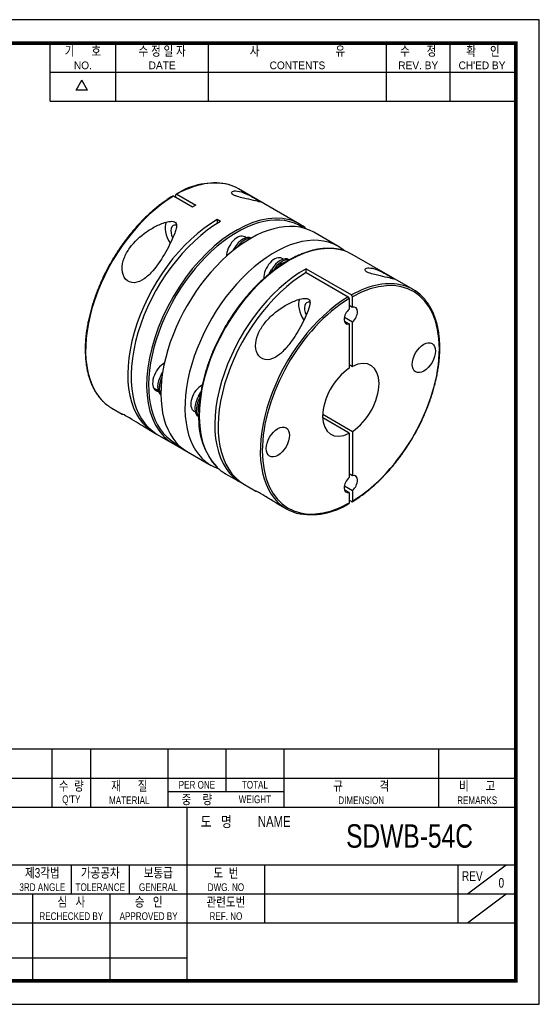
# Model space of a CAD drawing. Header units: millimetres. Extents: x 0 to 297, y 0 to 210.
# Tile 2 of 2: x 186 to 297, y 0 to 210. Entities that reach past the tile are written whole.
import ezdxf
from ezdxf.enums import TextEntityAlignment as Align

# ---------------------------------------------------------------- set-up
doc = ezdxf.new("R2010")
doc.units = ezdxf.units.MM
doc.header["$LTSCALE"] = 5
doc.layers.get('0').update_dxf_attribs({"linetype": 'CONTINUOUS'})
doc.layers.add('BM', color=2, linetype='CONTINUOUS')
doc.layers.add('D', color=7, linetype='CONTINUOUS')
doc.styles.get("Standard").update_dxf_attribs({"font": 'Gulim.ttf', "width": 0.8, "height": 3})

msp = doc.modelspace()

# ---------------------------------------------------------------- linework, layer by layer
for p, q in [((192.71392, 192.64074), (192.71392, 205)), ((206.72109, 192.64074), (206.72109, 205)), ((226.49591, 192.64074), (226.49591, 205)), ((264.39765, 192.64074), (264.39765, 205)), ((277.99284, 192.64074), (277.99284, 205)), ((192.71392, 198.82037), (291.58802, 198.82037)), ((198.25647, 194.97648), (199.49239, 197.11716)), ((200.72832, 194.97648), (199.49239, 197.11716)), ((200.72832, 194.97648), (198.25647, 194.97648)), ((192.71392, 192.64074), (291.58802, 192.64074)), ((292, 54.43705), (147.8086, 54.43705)), ((193.1259, 54.43705), (193.1259, 42.07779)), ((201.36541, 54.43705), (201.36541, 42.07779)), ((217.84443, 54.43705), (217.84443, 42.07779)), ((230.20369, 54.43705), (230.20369, 45.37359)), ((242.56295, 54.43705), (242.56295, 42.07779)), ((275.52098, 54.43705), (275.52098, 42.07779)), ((147.8086, 48.25742), (292, 48.25742)), ((217.84443, 45.37359), (242.56295, 45.37359)), ((147.8086, 42.07779), (292, 42.07779)), ((221.96418, 5), (221.96418, 42.07779)), ((147.8086, 29.71852), (292, 29.71852)), ((197.24565, 29.71852), (197.24565, 23.53889)), ((209.60492, 29.71852), (209.60492, 23.53889)), ((238.4432, 29.71852), (238.4432, 17.35926)), ((279.64074, 29.71852), (279.64074, 17.35926)), ((281.70061, 23.53889), (289.94012, 29.71852)), ((147.8086, 23.53889), (221.96418, 23.53889)), ((189.00615, 23.53889), (189.00615, 5)), ((205.48516, 23.53889), (205.48516, 5)), ((221.96418, 23.53889), (292, 23.53889)), ((281.70061, 17.35926), (289.94012, 23.53889)), ((147.8086, 17.35926), (292, 17.35926)), ((147.8086, 9.87984), (221.96418, 9.87984))]:
    msp.add_line(p, q)
msp.add_lwpolyline([(297, 210), (0, 210), (0, 0), (297, 0)], close=True)
msp.add_lwpolyline([(292, 205, 0.8, 0.8, 0), (5, 205, 0.8, 0.8, 0), (5, 5, 0.8, 0.8, 0), (292, 5, 0.8, 0.8, 0)], format="xyseb", close=True)
at = {"layer": 'BM', "linetype": 'Continuous'}
for p, q in [((223.06557, 170.04844), (219.03506, 172.37545)), ((219.53003, 172.08968), (219.53003, 172.66119)), ((219.74216, 172.7837), (223.77267, 170.45669)), ((245.89937, 166.40887), (232.88861, 173.92064)), ((229.07597, 166.99036), (228.36887, 167.39861)), ((228.36887, 167.39861), (228.36887, 166.56698)), ((254.06203, 161.69616), (248.93993, 164.6534)), ((234.53853, 163.50684), (234.23651, 163.68122)), ((231.66696, 160.70303), (231.97394, 161.23473)), ((232.18407, 161.11341), (231.97394, 161.23473)), ((270.11336, 152.42892), (257.10259, 159.94069)), ((242.48906, 158.9166), (242.18703, 159.09098)), ((243.73494, 158.77464), (243.67447, 158.80956)), ((239.44115, 155.80736), (239.92447, 156.64449)), ((240.2525, 156.4551), (239.92447, 156.64449)), ((247.27955, 156.88499), (256.96691, 151.29198)), ((247.27955, 156.06849), (247.27955, 156.88499)), ((247.27955, 156.06849), (256.2598, 150.88374)), ((256.47194, 150.51627), (256.47194, 148.2637)), ((257.17904, 148.67195), (257.17904, 150.92452)), ((256.47194, 149.0802), (257.17904, 148.67195)), ((257.17904, 145.50967), (255.45618, 146.50436)), ((255.45618, 145.68787), (256.47194, 145.10142)), ((256.47194, 145.10142), (256.47194, 135.64784)), ((257.17904, 136.05609), (257.17904, 145.50967)), ((216.41759, 134.29034), (216.72457, 134.82205)), ((256.47194, 136.46433), (257.17904, 136.05609)), ((216.62772, 134.16903), (216.41759, 134.29034)), ((214.78064, 131.48266), (215.73218, 130.93329)), ((224.36812, 129.7001), (224.85186, 130.53796)), ((224.69637, 129.51059), (224.36812, 129.7001)), ((205.88861, 127.15527), (208.09545, 125.88115)), ((223.38068, 126.51742), (223.68271, 126.34305)), ((224.42626, 125.33641), (224.36812, 125.36998)), ((250.82549, 125.86791), (257.17904, 122.19968)), ((256.47194, 121.79143), (250.82549, 125.05141)), ((212.45775, 123.36257), (214.86887, 121.97051)), ((257.17904, 122.19968), (257.17904, 112.7461)), ((215.57597, 121.56226), (218.89937, 119.6435)), ((218.57675, 119.82976), (227.06203, 114.93078)), ((256.47194, 121.79143), (256.47194, 112.33785)), ((230.10259, 113.17532), (233.42599, 111.25655)), ((257.17904, 112.7461), (256.47194, 113.15435)), ((234.1331, 110.8483), (236.5503, 109.45273)), ((255.45618, 110.57851), (257.17904, 109.58382)), ((256.47194, 109.17557), (255.45618, 109.76202)), ((257.17904, 109.58382), (257.17904, 107.33125)), ((256.47194, 109.17557), (256.47194, 106.923)), ((256.96691, 107.20873), (256.47194, 107.4945)), ((240.90799, 106.93682), (243.11336, 105.66355))]:
    msp.add_line(p, q, dxfattribs=at)
for centre, radius, start, end in [((227.63277, 160.20572), 14.9404, 78.1434234, 122.5531805), ((236.14161, 148.21657), 25.44825, 119.0808049, 120.9191951), ((256.7108, 150.89918), 0.46892, 3.0981562, 56.8961069), ((256.0037, 150.49093), 0.46892, 3.0981542, 56.896109), ((239.53469, 124.6847), 15.14314, 176.3157222, 221.7302643), ((248.36463, 119.39304), 14.95514, 258.2441862, 302.5378549)]:
    msp.add_arc(centre, radius, start, end, dxfattribs=at)
for centre, major_axis, start_param, end_param in [((219.38861, 150.53795), (-13.5, -23.38269), 3.289536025, 3.90847124), ((219.38861, 150.53795), (-13.5, -23.38269), 3.141592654, 3.289536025), ((219.38861, 150.53795), (13.5, 23.38269), 0.803917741, 2.995879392), ((232.39937, 143.02618), (13.5, 23.38269), 0.14998116, 2.988027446), ((232.61151, 142.90371), (-13.35, -23.12288), 3.088965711, 6.283185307), ((235.43993, 141.27072), (13.5, 23.38269), 0, 3.141592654), ((228.36887, 145.3532), (13.5, 23.38269), 0.785398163, 3.167784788), ((229.07597, 144.94495), (13.5, 23.38269), 0.785398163, 3.141592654), ((220.23714, 163.9285), (-2.125, 3.68061), 0.41192963, 1.673427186), ((220.23714, 163.9285), (1.25, -2.16506), 2.692636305, 4.606576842), ((232.39937, 143.02618), (13.5, 23.38269), 0, 0.14998116), ((232.39937, 143.02618), (13.5, 23.38269), 6.170332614, 6.283185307), ((240.56203, 138.31347), (13.5, 23.38269), 0, 3.254445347), ((232.61151, 160.86663), (1.625, 2.81458), 0, 2.35619449), ((233.84894, 160.1522), (-1.875, -3.2476), 3.178747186, 4.71238898), ((243.60259, 136.558), (13.5, 23.38269), 0.15279694, 2.994487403), ((234.2025, 159.94807), (-1.875, -3.2476), 3.404530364, 4.596553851), ((234.2025, 159.94807), (1.625, 2.81458), 0.646474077, 1.071424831), ((240.56203, 138.31347), (13.5, 23.38269), 6.170332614, 6.283185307), ((243.60259, 136.558), (13.5, 23.38269), 0, 0.15279694), ((240.56203, 156.27639), (1.625, 2.81458), 0, 2.416939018), ((241.79947, 155.56196), (-1.875, -3.2476), 3.141592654, 4.71238898), ((242.15302, 155.35784), (-1.875, -3.2476), 3.324080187, 4.687639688), ((242.15302, 155.35784), (1.625, 2.81458), 0.443993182, 1.279819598), ((246.92599, 134.63924), (13.5, 23.38269), 0.766878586, 3.167784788), ((247.6331, 134.23099), (13.5, 23.38269), 0.803917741, 3.141592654), ((256.82549, 128.92376), (-13.35, -23.12288), 0.80412585, 3.908263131), ((256.61336, 129.04623), (-13.5, -23.38269), 3.290700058, 3.90847124), ((256.61336, 129.04623), (-13.5, -23.38269), 2.995281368, 3.290700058), ((256.61336, 129.04623), (13.5, 23.38269), 0.803917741, 2.995281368), ((256.82549, 128.92376), (13.35, 23.12288), 0.80412585, 3.908263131), ((248.69376, 147.49906), (-2.125, 3.68061), 0.407866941, 1.675419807), ((248.69376, 147.49906), (1.25, -2.16506), 2.686135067, 4.606258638), ((256.82549, 146.88668), (1, 1.73205), 1.038078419, 3.674310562), ((256.82549, 146.88668), (-1, -1.73205), 1.038078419, 3.674310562), ((217.05516, 133.92225), (-1.75, -3.03109), 3.909157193, 6.283185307), ((256.82549, 128.92376), (-4.25, -7.36122), 0.844255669, 3.868133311), ((256.82549, 128.92376), (4.25, 7.36122), 0.844255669, 3.868133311), ((218.29259, 133.20781), (-1.875, -3.2476), 4.71238898, 6.246030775), ((218.64615, 133.00369), (-1.875, -3.2476), 4.82822411, 6.020247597), ((218.64615, 133.00369), (1.625, 2.81458), 2.070167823, 2.495118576), ((217.05516, 133.92225), (-1.75, -3.03109), 0, 0.251575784), ((225.00568, 129.33201), (1.625, 2.81458), 0.725362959, 3.141592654), ((219.38861, 150.53795), (13.5, 23.38269), 2.995879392, 3.141592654), ((226.24312, 128.61757), (-1.875, -3.2476), 4.71238898, 6.283185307), ((226.59667, 128.41345), (-1.875, -3.2476), 4.735715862, 6.099079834), ((226.59667, 128.41345), (1.625, 2.81458), 1.880412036, 2.674706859), ((232.39937, 143.02618), (13.5, 23.38269), 2.988027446, 3.254445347), ((232.61151, 142.90371), (-13.35, -23.12288), 0, 0.052626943), ((243.60259, 136.558), (13.5, 23.38269), 2.994487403, 3.141592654), ((256.82549, 110.96083), (1, 1.73205), 1.038078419, 3.674310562), ((256.82549, 110.96083), (-1, -1.73205), 1.038078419, 3.674310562), ((256.61336, 129.04623), (13.5, 23.38269), 2.995281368, 3.290700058)]:
    msp.add_ellipse(centre, major_axis=major_axis, ratio=0.577350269, start_param=start_param, end_param=end_param, dxfattribs=at)
for centre in [(272.38184, 137.90522), (241.26914, 119.9423)]:
    msp.add_ellipse(centre, major_axis=(1.75, 3.03109), ratio=0.577350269, dxfattribs=at)
for points, knots in [([(218.88369, 172.38832), (218.84358, 172.36469), (218.53018, 172.17986), (217.88361, 171.76728), (217.01053, 171.16932), (216.13282, 170.51935), (215.26487, 169.82903), (214.40515, 169.09711), (213.55635, 168.32591), (212.72002, 167.51689), (211.89797, 166.67183), (211.09191, 165.79252), (210.30354, 164.88083), (209.53451, 163.93873), (208.78643, 162.96819), (208.06089, 161.97129), (207.3594, 160.95015), (206.68346, 159.90692), (206.03448, 158.84382), (205.41384, 157.7631), (204.82285, 156.66706), (204.26277, 155.558), (203.73478, 154.43829), (203.24001, 153.31027), (202.77952, 152.17635), (202.35429, 151.03891), (201.96523, 149.90035), (201.61318, 148.76308), (201.29891, 147.62949), (201.0231, 146.50198), (200.78636, 145.38291), (200.58923, 144.27465), (200.43215, 143.17953), (200.3155, 142.09986), (200.23957, 141.03793), (200.20457, 139.99598), (200.21062, 138.97621), (200.25778, 137.98081), (200.346, 137.0119), (200.47516, 136.07158), (200.64504, 135.1619), (200.85532, 134.28486), (201.10561, 133.4424), (201.39537, 132.63639), (201.72399, 131.86872), (202.09078, 131.14089), (202.49464, 130.45541), (202.9356, 129.81063), (203.40889, 129.2199), (203.78923, 128.79443), (203.9949, 128.60497), (204.03496, 128.56815)], [0, 0, 0, 0, 0.00261366, 0.023767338, 0.044920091, 0.066070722, 0.0872189, 0.108364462, 0.12950737, 0.15064768, 0.171785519, 0.192921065, 0.214054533, 0.235186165, 0.256316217, 0.277444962, 0.298572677, 0.319699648, 0.340826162, 0.361952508, 0.38307897, 0.404205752, 0.425333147, 0.446461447, 0.467590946, 0.488721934, 0.509854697, 0.530989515, 0.552126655, 0.573266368, 0.594408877, 0.615554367, 0.636702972, 0.657854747, 0.67900965, 0.700167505, 0.721327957, 0.742490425, 0.763654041, 0.784817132, 0.805977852, 0.827133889, 0.848282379, 0.869419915, 0.890542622, 0.911646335, 0.932726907, 0.953780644, 0.97480486, 0.995798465, 1, 1, 1, 1]), ([(218.8831, 172.38914), (218.88373, 172.38952), (218.88436, 172.3899), (218.9241, 172.41289), (218.97903, 172.4078), (219.03506, 172.37545)], [0.4918787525, 0.4918787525, 0.4918787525, 0.4918787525, 0.5, 0.5, 1, 1, 1, 1]), ([(219.74216, 172.7837), (219.68613, 172.81605), (219.63134, 172.82115), (219.55308, 172.776), (219.53003, 172.72588), (219.53003, 172.66119)], [0, 0, 0, 0, 0.5, 0.5, 1, 1, 1, 1]), ([(233.07288, 173.38045), (232.53559, 173.51165), (232.10354, 173.53057), (231.62805, 173.40396), (231.50035, 173.33543), (231.3717, 173.1327), (231.36059, 172.99402), (231.6552, 172.72302), (231.81492, 172.62314), (232.21144, 172.44127), (232.43631, 172.36154), (233.09936, 172.15348), (233.53203, 172.04944), (234.75547, 171.76259), (235.47287, 171.60875), (236.69086, 171.32213), (237.19557, 171.18899), (237.60922, 171.09761), (237.68779, 171.08649), (237.6444, 171.15444), (237.51545, 171.23752), (236.99345, 171.54514), (236.60581, 171.76789), (235.79201, 172.22102), (235.38224, 172.44063), (234.24442, 173.00324), (233.61016, 173.24925), (233.07288, 173.38045)], [0, 0, 0, 0, 0.125, 0.125, 0.1875, 0.1875, 0.25, 0.25, 0.28125, 0.28125, 0.3125, 0.3125, 0.375, 0.375, 0.5, 0.5, 0.625, 0.625, 0.6875, 0.6875, 0.75, 0.75, 0.8125, 0.8125, 0.875, 0.875, 1, 1, 1, 1]), ([(209.6995, 161.3147), (209.21304, 160.63419), (208.80921, 159.916), (208.22894, 158.38489), (208.05492, 157.56627), (208.10924, 155.96804), (208.34423, 155.21015), (209.28502, 154.12677), (209.96698, 153.86034), (211.402, 153.95328), (212.12855, 154.28525), (213.46525, 155.2246), (214.06648, 155.81608), (215.72247, 157.72281), (216.61948, 159.14143), (218.15928, 161.86324), (218.83375, 163.20307), (219.42031, 164.8072), (219.52214, 165.12254), (219.6629, 165.7444), (219.70989, 166.05721), (219.62232, 166.49502), (219.56327, 166.63549), (219.33757, 166.86122), (219.16907, 166.93895), (218.58697, 167.04528), (218.15604, 166.97752), (216.93273, 166.69558), (216.15276, 166.37225), (214.66585, 165.64175), (213.94782, 165.21719), (211.89732, 163.79793), (210.67242, 162.67571), (209.6995, 161.3147)], [0, 0, 0, 0, 0.0625, 0.0625, 0.125, 0.125, 0.1875, 0.1875, 0.25, 0.25, 0.3125, 0.3125, 0.375, 0.375, 0.5, 0.5, 0.625, 0.625, 0.65625, 0.65625, 0.6875, 0.6875, 0.703125, 0.703125, 0.71875, 0.71875, 0.75, 0.75, 0.8125, 0.8125, 0.875, 0.875, 1, 1, 1, 1]), ([(254.8412, 160.87074), (254.79754, 160.88394), (254.53703, 160.96242), (253.98552, 161.07187), (253.23732, 161.18005), (252.45857, 161.23325), (251.66341, 161.23436), (250.85018, 161.18248), (250.02154, 161.07789), (249.17906, 160.92071), (248.32469, 160.71129), (247.46029, 160.45007), (246.58777, 160.13764), (245.70905, 159.77471), (244.82603, 159.3621), (243.94062, 158.90074), (243.05473, 158.39168), (242.17023, 157.83604), (241.28902, 157.23506), (240.41293, 156.59006), (239.54383, 155.90243), (238.68352, 155.17367), (237.83381, 154.40535), (236.99649, 153.59912), (236.1733, 152.75671), (235.36598, 151.87991), (234.57622, 150.9706), (233.80567, 150.03071), (233.05596, 149.06225), (232.32867, 148.06726), (231.62532, 147.04787), (230.94741, 146.00622), (230.29635, 144.94454), (229.67353, 143.86507), (229.08026, 142.7701), (228.51781, 141.66194), (227.98737, 140.54295), (227.49006, 139.41548), (227.02695, 138.28191), (226.59903, 137.14466), (226.20722, 136.0061), (225.85236, 134.86865), (225.53522, 133.7347), (225.25649, 132.60663), (225.0168, 131.48688), (224.81666, 130.37758), (224.65658, 129.28194), (224.53678, 128.19901), (224.45812, 127.14319), (224.42625, 126.27599), (224.42353, 125.81861), (224.42284, 125.65777)], [0, 0, 0, 0, 0.003499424, 0.024325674, 0.045176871, 0.066056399, 0.086965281, 0.107902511, 0.12886556, 0.149850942, 0.170854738, 0.191873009, 0.212902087, 0.233938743, 0.254980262, 0.276024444, 0.297069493, 0.318113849, 0.339156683, 0.360197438, 0.381235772, 0.402271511, 0.423304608, 0.444335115, 0.465363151, 0.486388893, 0.50741255, 0.52843436, 0.54945458, 0.570473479, 0.591491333, 0.612508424, 0.633525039, 0.654541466, 0.675557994, 0.696574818, 0.717592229, 0.738610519, 0.75962998, 0.7806509, 0.801673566, 0.822698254, 0.843725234, 0.864754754, 0.885787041, 0.906822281, 0.927860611, 0.948902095, 0.969946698, 0.990994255, 1, 1, 1, 1]), ([(265.06503, 154.90977), (265.33291, 154.84436), (265.5615, 154.78645), (265.9216, 154.69858), (266.0551, 154.6678), (266.1549, 154.67343), (266.12028, 154.71077), (265.79207, 154.91711), (265.48559, 155.09517), (264.73265, 155.52379), (264.30022, 155.7647), (263.50742, 156.17988), (263.13126, 156.36271), (262.10507, 156.80786), (261.53726, 156.97742), (260.59343, 157.10192), (260.21045, 157.06104), (259.88499, 156.82994), (259.81476, 156.72556), (259.90113, 156.50069), (259.96667, 156.41374), (260.21339, 156.2272), (260.40147, 156.12765), (261.02796, 155.87027), (261.49438, 155.74626), (262.33981, 155.53428), (262.74048, 155.44442), (263.87284, 155.18974), (264.52929, 155.0406), (265.06503, 154.90977)], [0, 0, 0, 0, 0.0625, 0.0625, 0.125, 0.125, 0.1875, 0.1875, 0.25, 0.25, 0.3125, 0.3125, 0.375, 0.375, 0.5, 0.5, 0.625, 0.625, 0.6875, 0.6875, 0.71875, 0.71875, 0.75, 0.75, 0.8125, 0.8125, 0.875, 0.875, 1, 1, 1, 1]), ([(244.16653, 141.41515), (245.14179, 142.77943), (245.93625, 144.17007), (246.96377, 146.19011), (247.27363, 146.84684), (247.80458, 148.13627), (248.04709, 148.77658), (248.1527, 149.70459), (248.15198, 150.01764), (247.85951, 150.38557), (247.70675, 150.47773), (247.33624, 150.57292), (247.12762, 150.57987), (246.50057, 150.5386), (246.09132, 150.438), (245.28513, 150.19103), (244.89223, 150.04065), (242.98109, 149.21377), (241.55908, 148.30477), (239.68449, 146.67942), (239.10478, 146.09168), (238.06148, 144.80085), (237.6003, 144.09806), (236.89116, 142.60744), (236.63983, 141.81275), (236.48288, 140.20939), (236.58772, 139.39631), (237.26683, 138.09806), (237.85311, 137.63605), (239.21785, 137.38517), (239.9691, 137.5794), (241.36369, 138.33849), (242.00127, 138.88208), (243.16195, 140.08319), (243.6789, 140.733), (244.16653, 141.41515)], [0, 0, 0, 0, 0.125, 0.125, 0.1875, 0.1875, 0.25, 0.25, 0.28125, 0.28125, 0.296875, 0.296875, 0.3125, 0.3125, 0.34375, 0.34375, 0.375, 0.375, 0.5, 0.5, 0.5625, 0.5625, 0.625, 0.625, 0.6875, 0.6875, 0.75, 0.75, 0.8125, 0.8125, 0.875, 0.875, 0.9375, 0.9375, 1, 1, 1, 1]), ([(257.11828, 107.19587), (257.15839, 107.2195), (257.47179, 107.40432), (258.11836, 107.81691), (258.99144, 108.41487), (259.86915, 109.06484), (260.7371, 109.75516), (261.59682, 110.48707), (262.44562, 111.25827), (263.28195, 112.06729), (264.104, 112.91236), (264.91006, 113.79167), (265.69843, 114.70335), (266.46746, 115.64546), (267.21554, 116.61599), (267.94108, 117.61289), (268.64256, 118.63404), (269.31851, 119.67726), (269.96749, 120.74036), (270.58813, 121.82108), (271.17912, 122.91713), (271.7392, 124.02618), (272.26719, 125.1459), (272.76196, 126.27391), (273.22245, 127.40783), (273.64768, 128.54528), (274.03674, 129.68383), (274.38879, 130.8211), (274.70306, 131.95469), (274.97887, 133.08221), (275.21561, 134.20128), (275.41274, 135.30954), (275.56982, 136.40466), (275.68647, 137.48432), (275.7624, 138.54625), (275.7974, 139.58821), (275.79135, 140.60797), (275.74419, 141.60338), (275.65597, 142.57229), (275.52681, 143.51261), (275.35693, 144.42229), (275.14664, 145.29933), (274.89636, 146.14179), (274.60659, 146.94779), (274.27798, 147.71547), (273.91119, 148.4433), (273.50733, 149.12877), (273.06637, 149.77358), (272.59307, 150.3642), (272.215, 150.78747), (272.01152, 150.97502), (271.97408, 151.00945)], [0, 0, 0, 0, 0.002614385, 0.023773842, 0.044932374, 0.066088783, 0.087242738, 0.108394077, 0.12954276, 0.150688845, 0.171832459, 0.192973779, 0.214113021, 0.235250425, 0.25638625, 0.277520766, 0.298654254, 0.319786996, 0.340919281, 0.362051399, 0.383183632, 0.404316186, 0.425449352, 0.446583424, 0.467718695, 0.488855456, 0.509993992, 0.531134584, 0.552277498, 0.573422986, 0.594571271, 0.615722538, 0.636876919, 0.658034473, 0.679195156, 0.70035879, 0.721525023, 0.742693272, 0.76386267, 0.785031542, 0.806198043, 0.827359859, 0.848514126, 0.869657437, 0.890785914, 0.911895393, 0.932981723, 0.954041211, 0.975071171, 0.996070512, 1, 1, 1, 1]), ([(212.46004, 123.36141), (211.88434, 123.69434), (211.27042, 124.07214), (209.96048, 124.87308), (209.27659, 125.27873), (208.34747, 125.7811), (208.10828, 125.88251), (208.08038, 125.8908), (208.07952, 125.89097), (208.07933, 125.89086)], [0.6973437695, 0.6973437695, 0.6973437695, 0.6973437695, 0.75, 0.75, 0.8125, 0.8125, 0.875, 0.875, 0.8786692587, 0.8786692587, 0.8786692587, 0.8786692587]), ([(240.91275, 106.93417), (240.83017, 106.98182), (240.74675, 107.03044), (239.96337, 107.49113), (239.22114, 107.95616), (237.8422, 108.78657), (237.26081, 109.11107), (236.65837, 109.41542), (236.53894, 109.46327), (236.53636, 109.46139)], [0.1174692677, 0.1174692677, 0.1174692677, 0.1174692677, 0.125, 0.125, 0.1875, 0.1875, 0.25, 0.25, 0.2983280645, 0.2983280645, 0.2983280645, 0.2983280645]), ([(236.53781, 109.4601), (236.54109, 109.45808), (236.54976, 109.45386), (236.57849, 109.44121), (236.59905, 109.43263), (236.62486, 109.42234)], [0.30202434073, 0.30202434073, 0.30202434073, 0.30202434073, 0.3125, 0.3125, 0.32382307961, 0.32382307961, 0.32382307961, 0.32382307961]), ([(256.96691, 107.20873), (257.02294, 107.17638), (257.07773, 107.17128), (257.156, 107.21643), (257.17904, 107.26655), (257.17904, 107.33125)], [0, 0, 0, 0, 0.5, 0.5, 1, 1, 1, 1]), ([(256.47194, 106.923), (256.47194, 106.8583), (256.44897, 106.80829), (256.40947, 106.78544), (256.40907, 106.78522), (256.40868, 106.78499)], [0, 0, 0, 0, 0.5, 0.5, 0.5050424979, 0.5050424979, 0.5050424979, 0.5050424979])]:
    msp.add_open_spline(points, degree=3, knots=knots, dxfattribs=at)
msp.add_open_spline([(208.0808, 125.88969), (208.08802, 125.88556), (208.12101, 125.871), (208.17575, 125.84915)], degree=3, dxfattribs=at)

# ---------------------------------------------------------------- texts
at = {"layer": 'D', "width": 0.8}
for s, height, p in [('기      호', 2.059877, (199.71751, 203.3521)), ('수 정 일 자', 2.059877, (216.6085, 203.3521)), ('사                           유', 2.0598771, (245.44678, 203.3521)), ('수      정', 2.059877, (271.19524, 203.3521)), ('확     인', 2.059877, (284.99642, 203.3521)), ('수  량', 2.059877, (197.24565, 46.60952)), ('재      질', 2.059877, (209.60492, 46.60952)), ('PER ONE', 1.647902, (224.02406, 46.8155)), ('TOTAL', 1.647902, (236.38332, 46.8155)), ('규             격', 2.0598771, (259.04197, 46.60952)), ('비      고', 2.059877, (283.76049, 46.60952)), ("Q'TY", 1.647902, (197.24565, 43.5197)), ('MATERIAL', 1.647902, (209.60492, 43.5197)), ('중    량', 2.059877, (224.02406, 43.72569)), ('WEIGHT', 1.647902, (236.38332, 43.72569)), ('DIMENSION', 1.647902, (259.04197, 43.5197)), ('REMARKS', 1.647902, (283.76049, 43.5197)), ('도   명', 2.307062, (228.14381, 38.98797)), ('NAME', 2.307062, (240.50307, 38.98797)), ('SDWB-54C', 5, (269.34135, 35.89816)), ('제3각법', 2.059877, (191.06602, 28.07062)), ('가공공차', 2.059877, (203.42529, 28.07062)), ('보통급', 2.059877, (215.78455, 28.07062)), ('도  번', 2.059877, (230.20369, 28.07062)), ('REV', 2.059877, (282.73055, 27.34967)), ('3RD ANGLE', 1.647902, (191.06602, 24.98081)), ('TOLERANCE', 1.647902, (203.42529, 24.98081)), ('GENERAL', 1.647902, (215.78455, 24.98081)), ('DWG. NO', 1.647902, (230.20369, 24.98081)), ('0', 2.05988, (288.91018, 25.90775)), ('심   사', 2.059877, (197.24565, 21.89099)), ('승   인', 2.059877, (213.72467, 21.89099)), ('관련도번', 2.059877, (230.20369, 21.89099)), ('REF. NO', 1.647902, (230.20369, 18.80118))]:
    msp.add_text(s, height=height, dxfattribs=at).set_placement(p, align=Align.MIDDLE)
at = {"layer": 'D'}
for s, p in [('NO.', (199.71751, 200.26228)), ('DATE', (216.6085, 200.26228)), ('CONTENTS', (245.44678, 200.26228)), ('REV. BY', (271.19524, 200.26228)), ("CH'ED BY", (284.79043, 200.26228))]:
    msp.add_text(s, height=1.647902, dxfattribs=at).set_placement(p, align=Align.MIDDLE)
at = {"layer": 'D', "width": 0.8}
for s, p in [('RECHECKED BY', (197.24565, 17.97719)), ('APPROVED BY', (213.72467, 17.97719))]:
    msp.add_text(s, height=1.6479017, dxfattribs=at).set_placement(p, align=Align.CENTER)

doc.saveas('drawing.dxf')
